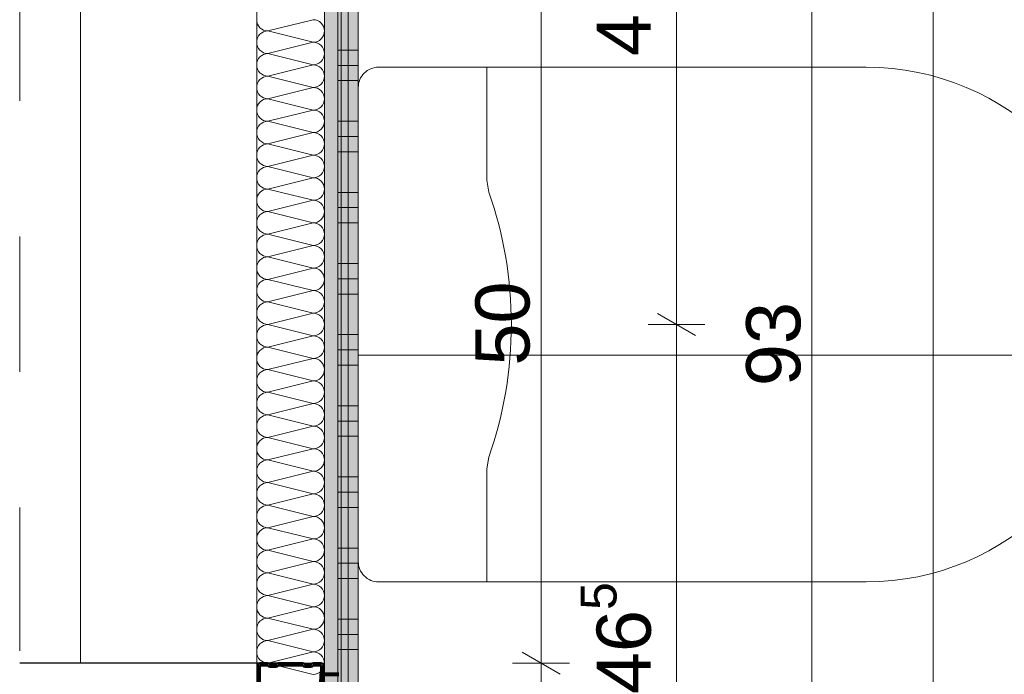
# Model space of a CAD drawing. Header units: metres. Extents: x -3.5 to 65.3, y -10.9 to 16.7.
# Tile 80 of 225: x 40.13 to 40.857, y 1.167 to 1.65. Entities that reach past the tile are written whole.
import ezdxf

# ---------------------------------------------------------------- set-up
doc = ezdxf.new("R2010")
doc.units = ezdxf.units.M
doc.header["$MEASUREMENT"] = 0
for name, pattern in [('DASHED', [0.015, 0.007, -0.008]), ('Strichlinie doppelt', [0.218722, 0.105833, -0.042333, 0.028222, -0.042333]), ('Wipeout_Contour', [1, 0, -1])]:
    doc.linetypes.add(name, pattern=pattern)
for name, color, linetype in [('102 - Bemaßung_ Beschriftung.Detail_ Ausschnitt', 7, 'Continuous'), ('451 - Universal.Achsen Raster', 7, 'Continuous'), ('654 - Abdeckung.Wand Belag', 7, 'Continuous'), ('660 - Unterkonstruktion.Trockenbau', 7, 'Continuous'), ('Neubau_606 - Struktur.Wand Innen Ausbau', 7, 'Continuous'), ('Neubau_650 - Abdeckung.Fußboden Aufbau', 7, 'Continuous'), ('Neubau_702 - Einrichtung.Möbel Sanitär', 7, 'Continuous'), ('Neubau_802 - HKLSE.Sanitär', 7, 'Continuous')]:
    doc.layers.add(name, color=color, linetype=linetype)
doc.styles.add('ERSTELLTER_STIL_1', font='txt')
doc.dimstyles.new('ERSTELLTER_STIL__1', dxfattribs={"dimtxt": 0.04, "dimasz": 0.02128, "dimexe": 0.18, "dimexo": 0.0625, "dimgap": 0, "dimtad": 1, "dimtih": 1, "dimtoh": 1, "dimzin": 0, "dimdsep": 46, "dimtxsty": 'ERSTELLTER_STIL_1', "dimblk": 'ARROWHEAD_2', "dimblk1": 'ARROWHEAD_2', "dimblk2": 'ARROWHEAD_2', "dimcen": 0.09, "dimse1": 1, "dimse2": 1, "dimclrd": 7, "dimclre": 7, "dimclrt": 7, "dimazin": 0, "dimtfac": 1, "dimtdec": 4, "dimtmove": 0, "dimatfit": 3, "dimfxl": 1, "dimtolj": 1, "dimtzin": 0, "dimarcsym": 0})
doc.dimstyles.new('ERSTELLTER_STIL__2', dxfattribs={"dimtxt": 0.04, "dimasz": 0.02128, "dimexe": 0.18, "dimexo": 0.0625, "dimgap": 0, "dimtad": 1, "dimtih": 1, "dimtoh": 1, "dimzin": 0, "dimdsep": 46, "dimtxsty": 'ERSTELLTER_STIL_1', "dimblk": 'ARROWHEAD_2', "dimblk1": 'ARROWHEAD_2', "dimblk2": 'ARROWHEAD_2', "dimcen": 0.09, "dimse1": 1, "dimse2": 1, "dimclrd": 7, "dimclre": 7, "dimclrt": 7, "dimazin": 0, "dimtfac": 1, "dimtdec": 4, "dimtmove": 2, "dimatfit": 3, "dimfxl": 1, "dimtolj": 1, "dimtzin": 0, "dimarcsym": 0})
doc.dimstyles.new('ERSTELLTER_STIL__3', dxfattribs={"dimtxt": 0.04, "dimasz": 0.02128, "dimexe": 0.18, "dimexo": 0.0625, "dimgap": 0, "dimtad": 1, "dimzin": 0, "dimdsep": 46, "dimtxsty": 'ERSTELLTER_STIL_1', "dimblk": 'ARROWHEAD_2', "dimblk1": 'ARROWHEAD_2', "dimblk2": 'ARROWHEAD_2', "dimcen": 0.09, "dimse1": 1, "dimse2": 1, "dimclrd": 7, "dimclre": 7, "dimclrt": 7, "dimazin": 0, "dimtfac": 1, "dimtdec": 4, "dimtmove": 0, "dimatfit": 3, "dimfxl": 1, "dimtolj": 1, "dimtzin": 0, "dimarcsym": 0})
doc.dimstyles.new('ERSTELLTER_STIL__4', dxfattribs={"dimtxt": 0.04, "dimasz": 0.02128, "dimexe": 0.18, "dimexo": 0.0625, "dimgap": 0, "dimtad": 1, "dimzin": 0, "dimdsep": 46, "dimtxsty": 'ERSTELLTER_STIL_1', "dimblk": 'ARROWHEAD_2', "dimblk1": 'ARROWHEAD_2', "dimblk2": 'ARROWHEAD_2', "dimcen": 0.09, "dimse1": 1, "dimse2": 1, "dimclrd": 7, "dimclre": 7, "dimclrt": 7, "dimazin": 0, "dimtfac": 1, "dimtdec": 4, "dimtmove": 2, "dimatfit": 3, "dimfxl": 1, "dimtolj": 1, "dimtzin": 0, "dimarcsym": 0})
pattern_1 = [(45, (0, 0), (-0.0070710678, 0.0070710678), [0, -0.01])]

# ---------------------------------------------------------------- blocks, each defined once
blk = doc.blocks.new('*X5')
at = {"layer": 'Neubau_606 - Struktur.Wand Innen Ausbau', "color": 7, "linetype": 'Continuous', "lineweight": 5}
for p, q in [((40.34664, 1.64999), (40.31331, 1.64165)), ((40.34664, 1.63332), (40.31331, 1.64165)), ((40.34664, 1.63332), (40.31331, 1.62499)), ((40.34664, 1.61665), (40.31331, 1.62499)), ((40.34664, 1.61665), (40.31331, 1.60832)), ((40.34664, 1.59999), (40.31331, 1.60832)), ((40.34664, 1.59999), (40.31331, 1.59165)), ((40.34664, 1.58332), (40.31331, 1.59165)), ((40.34664, 1.58332), (40.31331, 1.57499)), ((40.34664, 1.56665), (40.31331, 1.57499)), ((40.34664, 1.56665), (40.31331, 1.55832)), ((40.34664, 1.54999), (40.31331, 1.55832)), ((40.34664, 1.54999), (40.31331, 1.54165)), ((40.34664, 1.53332), (40.31331, 1.54165)), ((40.34664, 1.53332), (40.31331, 1.52499)), ((40.34664, 1.51665), (40.31331, 1.52499)), ((40.34664, 1.51665), (40.31331, 1.50832)), ((40.34664, 1.49999), (40.31331, 1.50832)), ((40.34664, 1.49999), (40.31331, 1.49165)), ((40.34664, 1.48332), (40.31331, 1.49165)), ((40.34664, 1.48332), (40.31331, 1.47499)), ((40.34664, 1.46665), (40.31331, 1.47499)), ((40.34664, 1.46665), (40.31331, 1.45832)), ((40.34664, 1.44999), (40.31331, 1.45832)), ((40.34664, 1.44999), (40.31331, 1.44165)), ((40.34664, 1.43332), (40.31331, 1.44165)), ((40.34664, 1.43332), (40.31331, 1.42499)), ((40.34664, 1.41665), (40.31331, 1.42499)), ((40.34664, 1.41665), (40.31331, 1.40832)), ((40.34664, 1.39999), (40.31331, 1.40832)), ((40.34664, 1.39999), (40.31331, 1.39165)), ((40.34664, 1.38332), (40.31331, 1.39165)), ((40.34664, 1.38332), (40.31331, 1.37499)), ((40.34664, 1.36665), (40.31331, 1.37499)), ((40.34664, 1.36665), (40.31331, 1.35832)), ((40.34664, 1.34999), (40.31331, 1.35832)), ((40.34664, 1.34999), (40.31331, 1.34165)), ((40.34664, 1.33332), (40.31331, 1.34165)), ((40.34664, 1.33332), (40.31331, 1.32499)), ((40.34664, 1.31665), (40.31331, 1.32499)), ((40.34664, 1.31665), (40.31331, 1.30832)), ((40.34664, 1.29999), (40.31331, 1.30832)), ((40.34664, 1.29999), (40.31331, 1.29165)), ((40.34664, 1.28332), (40.31331, 1.29165)), ((40.34664, 1.28332), (40.31331, 1.27499)), ((40.34664, 1.26665), (40.31331, 1.27499)), ((40.34664, 1.26665), (40.31331, 1.25832)), ((40.34664, 1.24999), (40.31331, 1.25832)), ((40.34664, 1.24999), (40.31331, 1.24165)), ((40.34664, 1.23332), (40.31331, 1.24165)), ((40.34664, 1.23332), (40.31331, 1.22499)), ((40.34664, 1.21665), (40.31331, 1.22499)), ((40.34664, 1.21665), (40.31331, 1.20832)), ((40.34664, 1.19999), (40.31331, 1.20832)), ((40.34664, 1.19999), (40.31331, 1.19165)), ((40.34664, 1.18332), (40.31331, 1.19165)), ((40.34664, 1.18332), (40.31331, 1.17499)), ((40.34664, 1.16665), (40.31331, 1.17499))]:
    blk.add_line(p, q, dxfattribs=at)
for centre, start, end in [((40.31331, 1.64999), 179.99998, 269.99998), ((40.34664, 1.64165), 359.99998, 89.99998), ((40.31331, 1.63332), 89.99998, 179.99998), ((40.34664, 1.64165), 269.99998, 359.99998), ((40.31331, 1.63332), 179.99998, 269.99998), ((40.34664, 1.62499), 359.99998, 89.99998), ((40.31331, 1.61665), 89.99998, 179.99998), ((40.34664, 1.62499), 269.99998, 359.99998), ((40.31331, 1.61665), 179.99998, 269.99998), ((40.34664, 1.60832), 359.99998, 89.99998), ((40.31331, 1.59999), 89.99998, 179.99998), ((40.34664, 1.60832), 269.99998, 359.99998), ((40.31331, 1.59999), 179.99998, 269.99998), ((40.34664, 1.59165), 359.99998, 89.99998), ((40.31331, 1.58332), 89.99998, 179.99998), ((40.34664, 1.59165), 269.99998, 359.99998), ((40.31331, 1.58332), 179.99998, 269.99998), ((40.34664, 1.57499), 359.99998, 89.99998), ((40.31331, 1.56665), 89.99998, 179.99998), ((40.34664, 1.57499), 269.99998, 359.99998), ((40.31331, 1.56665), 179.99998, 269.99998), ((40.34664, 1.55832), 359.99998, 89.99998), ((40.31331, 1.54999), 89.99998, 179.99998), ((40.34664, 1.55832), 269.99998, 359.99998), ((40.31331, 1.54999), 179.99998, 269.99998), ((40.34664, 1.54165), 359.99998, 89.99998), ((40.31331, 1.53332), 89.99998, 179.99998), ((40.34664, 1.54165), 269.99998, 359.99998), ((40.31331, 1.53332), 179.99998, 269.99998), ((40.34664, 1.52499), 359.99998, 89.99998), ((40.31331, 1.51665), 89.99998, 179.99998), ((40.34664, 1.52499), 269.99998, 359.99998), ((40.31331, 1.51665), 179.99998, 269.99998), ((40.34664, 1.50832), 359.99998, 89.99998), ((40.31331, 1.49999), 89.99998, 179.99998), ((40.34664, 1.50832), 269.99998, 359.99998), ((40.31331, 1.49999), 179.99998, 269.99998), ((40.34664, 1.49165), 359.99998, 89.99998), ((40.31331, 1.48332), 89.99998, 179.99998), ((40.34664, 1.49165), 269.99998, 359.99998), ((40.31331, 1.48332), 179.99998, 269.99998), ((40.34664, 1.47499), 359.99998, 89.99998), ((40.31331, 1.46665), 89.99998, 179.99998), ((40.34664, 1.47499), 269.99998, 359.99998), ((40.31331, 1.46665), 179.99998, 269.99998), ((40.34664, 1.45832), 359.99998, 89.99998), ((40.31331, 1.44999), 89.99998, 179.99998), ((40.34664, 1.45832), 269.99998, 359.99998), ((40.31331, 1.44999), 179.99998, 269.99998), ((40.34664, 1.44165), 359.99998, 89.99998), ((40.31331, 1.43332), 89.99998, 179.99998), ((40.34664, 1.44165), 269.99998, 359.99998), ((40.31331, 1.43332), 179.99998, 269.99998), ((40.34664, 1.42499), 359.99998, 89.99998), ((40.31331, 1.41665), 89.99998, 179.99998), ((40.34664, 1.42499), 269.99998, 359.99998), ((40.31331, 1.41665), 179.99998, 269.99998), ((40.34664, 1.40832), 359.99998, 89.99998), ((40.31331, 1.39999), 89.99998, 179.99998), ((40.34664, 1.40832), 269.99998, 359.99998), ((40.31331, 1.39999), 179.99998, 269.99998), ((40.34664, 1.39165), 359.99998, 89.99998), ((40.31331, 1.38332), 89.99998, 179.99998), ((40.34664, 1.39165), 269.99998, 359.99998), ((40.31331, 1.38332), 179.99998, 269.99998), ((40.34664, 1.37499), 359.99998, 89.99998), ((40.31331, 1.36665), 89.99998, 179.99998), ((40.34664, 1.37499), 269.99998, 359.99998), ((40.31331, 1.36665), 179.99998, 269.99998), ((40.34664, 1.35832), 359.99998, 89.99998), ((40.31331, 1.34999), 89.99998, 179.99998), ((40.34664, 1.35832), 269.99998, 359.99998), ((40.31331, 1.34999), 179.99998, 269.99998), ((40.34664, 1.34165), 359.99998, 89.99998), ((40.31331, 1.33332), 89.99998, 179.99998), ((40.34664, 1.34165), 269.99998, 359.99998), ((40.31331, 1.33332), 179.99998, 269.99998), ((40.34664, 1.32499), 359.99998, 89.99998), ((40.31331, 1.31665), 89.99998, 179.99998), ((40.34664, 1.32499), 269.99998, 359.99998), ((40.31331, 1.31665), 179.99998, 269.99998), ((40.34664, 1.30832), 359.99998, 89.99998), ((40.31331, 1.29999), 89.99998, 179.99998), ((40.34664, 1.30832), 269.99998, 359.99998), ((40.31331, 1.29999), 179.99998, 269.99998), ((40.34664, 1.29165), 359.99998, 89.99998), ((40.31331, 1.28332), 89.99998, 179.99998), ((40.34664, 1.29165), 269.99998, 359.99998), ((40.31331, 1.28332), 179.99998, 269.99998), ((40.34664, 1.27499), 359.99998, 89.99998), ((40.31331, 1.26665), 89.99998, 179.99998), ((40.34664, 1.27499), 269.99998, 359.99998), ((40.31331, 1.26665), 179.99998, 269.99998), ((40.34664, 1.25832), 359.99998, 89.99998), ((40.31331, 1.24999), 89.99998, 179.99998), ((40.34664, 1.25832), 269.99998, 359.99998), ((40.31331, 1.24999), 179.99998, 269.99998), ((40.34664, 1.24165), 359.99998, 89.99998), ((40.31331, 1.23332), 89.99998, 179.99998), ((40.34664, 1.24165), 269.99998, 359.99998), ((40.31331, 1.23332), 179.99998, 269.99998), ((40.34664, 1.22499), 359.99998, 89.99998), ((40.31331, 1.21665), 89.99998, 179.99998), ((40.34664, 1.22499), 269.99998, 359.99998), ((40.31331, 1.21665), 179.99998, 269.99998), ((40.34664, 1.20832), 359.99998, 89.99998), ((40.31331, 1.19999), 89.99998, 179.99998), ((40.34664, 1.20832), 269.99998, 359.99998), ((40.31331, 1.19999), 179.99998, 269.99998), ((40.34664, 1.19165), 359.99998, 89.99998), ((40.31331, 1.18332), 89.99998, 179.99998), ((40.34664, 1.19165), 269.99998, 359.99998), ((40.31331, 1.18332), 179.99998, 269.99998), ((40.34664, 1.17499), 359.99998, 89.99998), ((40.31331, 1.16665), 89.99998, 179.99998), ((40.34664, 1.17499), 269.99998, 359.99998)]:
    blk.add_arc(centre, 0.00833, start, end, dxfattribs=at)
blk = doc.blocks.new('*X89')
at = {"layer": '654 - Abdeckung.Wand Belag', "color": 7, "linetype": 'Continuous', "lineweight": 5}
for p, q in [((40.3725, 1.68), (40.3725, 1.6275)), ((40.36499, 1.6275), (40.3725, 1.6275)), ((40.3725, 1.6275), (40.37999, 1.6275)), ((40.3725, 1.6275), (40.3725, 1.575)), ((40.36499, 1.61625), (40.3725, 1.61625)), ((40.3725, 1.61625), (40.37999, 1.61625)), ((40.36499, 1.605), (40.3725, 1.605)), ((40.3725, 1.605), (40.37999, 1.605)), ((40.36499, 1.575), (40.3725, 1.575)), ((40.3725, 1.575), (40.37999, 1.575)), ((40.3725, 1.575), (40.3725, 1.5225)), ((40.36499, 1.56375), (40.3725, 1.56375)), ((40.3725, 1.56375), (40.37999, 1.56375)), ((40.36499, 1.5525), (40.3725, 1.5525)), ((40.3725, 1.5525), (40.37999, 1.5525)), ((40.36499, 1.5225), (40.3725, 1.5225)), ((40.3725, 1.5225), (40.37999, 1.5225)), ((40.3725, 1.5225), (40.3725, 1.47)), ((40.36499, 1.51125), (40.3725, 1.51125)), ((40.3725, 1.51125), (40.37999, 1.51125)), ((40.36499, 1.5), (40.3725, 1.5)), ((40.3725, 1.5), (40.37999, 1.5)), ((40.36499, 1.47), (40.3725, 1.47)), ((40.3725, 1.47), (40.37999, 1.47)), ((40.3725, 1.47), (40.3725, 1.4175)), ((40.36499, 1.45875), (40.3725, 1.45875)), ((40.3725, 1.45875), (40.37999, 1.45875)), ((40.36499, 1.4475), (40.3725, 1.4475)), ((40.3725, 1.4475), (40.37999, 1.4475)), ((40.36499, 1.4175), (40.3725, 1.4175)), ((40.3725, 1.4175), (40.37999, 1.4175)), ((40.3725, 1.4175), (40.3725, 1.365)), ((40.36499, 1.40625), (40.3725, 1.40625)), ((40.3725, 1.40625), (40.37999, 1.40625)), ((40.36499, 1.395), (40.3725, 1.395)), ((40.3725, 1.395), (40.37999, 1.395)), ((40.36499, 1.365), (40.3725, 1.365)), ((40.3725, 1.365), (40.37999, 1.365)), ((40.3725, 1.365), (40.3725, 1.3125)), ((40.36499, 1.35375), (40.3725, 1.35375)), ((40.3725, 1.35375), (40.37999, 1.35375)), ((40.36499, 1.3425), (40.3725, 1.3425)), ((40.3725, 1.3425), (40.37999, 1.3425)), ((40.36499, 1.3125), (40.3725, 1.3125)), ((40.3725, 1.3125), (40.37999, 1.3125)), ((40.3725, 1.3125), (40.3725, 1.26)), ((40.36499, 1.30125), (40.3725, 1.30125)), ((40.3725, 1.30125), (40.37999, 1.30125)), ((40.36499, 1.29), (40.3725, 1.29)), ((40.3725, 1.29), (40.37999, 1.29)), ((40.36499, 1.26), (40.3725, 1.26)), ((40.3725, 1.26), (40.37999, 1.26)), ((40.3725, 1.26), (40.3725, 1.2075)), ((40.36499, 1.24875), (40.3725, 1.24875)), ((40.3725, 1.24875), (40.37999, 1.24875)), ((40.36499, 1.2375), (40.3725, 1.2375)), ((40.3725, 1.2375), (40.37999, 1.2375)), ((40.36499, 1.2075), (40.3725, 1.2075)), ((40.3725, 1.2075), (40.37999, 1.2075)), ((40.3725, 1.2075), (40.3725, 1.155)), ((40.36499, 1.19625), (40.3725, 1.19625)), ((40.3725, 1.19625), (40.37999, 1.19625)), ((40.36499, 1.185), (40.3725, 1.185)), ((40.3725, 1.185), (40.37999, 1.185))]:
    blk.add_line(p, q, dxfattribs=at)
blk = doc.blocks.new('*D174')
at = {"layer": '102 - Bemaßung_ Beschriftung.Detail_ Ausschnitt', "color": 7, "linetype": 'Continuous', "lineweight": 5}
for p, q in [((40.37997, 1.0763), (40.37997, 1.1183)), ((40.31306, 1.1113), (40.29689, 1.0833)), ((40.38806, 1.1113), (40.37189, 1.0833)), ((40.30497, 1.0973), (40.37997, 1.0973))]:
    blk.add_line(p, q, dxfattribs=at)
at = {"layer": '102 - Bemaßung_ Beschriftung.Detail_ Ausschnitt', "color": 7, "lineweight": 5, "insert": (40.31728, 1.10487), "char_height": 0.04, "attachment_point": 7, "style": 'ERSTELLTER_STIL_1'}
blk.add_mtext('\\A1;{\\pql;\\fArial|b0|i0|c0|p38;7\\fArial|b0|i0|c0|p38;\\A1{\\H.66x;\\S5^  ;}}', dxfattribs=at)
at = {"color": 254, "linetype": 'Wipeout_Contour', "lineweight": 0, "ltscale": 161.445006}
blk.add_wipeout([(40.30978, 1.0978), (40.37517, 1.0978), (40.37517, 1.1528), (40.30978, 1.1528)], dxfattribs=at).dxf.layer = '102 - Bemaßung_ Beschriftung.Detail_ Ausschnitt'
blk = doc.blocks.new('ARROWHEAD_2')
at = {"color": 0, "linetype": 'Continuous', "lineweight": 0}
for p, q in [((-0.378, -0.655), (0.378, 0.655)), ((0, 0), (-1, 0))]:
    blk.add_line(p, q, dxfattribs=at)
blk = doc.blocks.new('*D175')
at = {"layer": '102 - Bemaßung_ Beschriftung.Detail_ Ausschnitt', "color": 7, "linetype": 'Continuous', "lineweight": 5}
for p, q in [((40.38806, 1.1113), (40.37189, 1.0833)), ((41.85186, 1.0833), (41.86802, 1.1113)), ((41.87302, 1.1113), (41.85686, 1.0833)), ((40.37997, 1.0973), (41.85994, 1.0973))]:
    blk.add_line(p, q, dxfattribs=at)
at = {"layer": '102 - Bemaßung_ Beschriftung.Detail_ Ausschnitt', "color": 7, "lineweight": 5, "char_height": 0.04, "attachment_point": 7, "style": 'ERSTELLTER_STIL_1'}
for s, insert in [('\\A1;{\\pql;\\fArial|b0|i0|c0|p38;0\\fArial|b0|i0|c0|p38;\\A1{\\H.66x;\\S5^  ;}}', (41.80146, 1.10464)), ('\\A1;{\\pql;\\fArial|b0|i0|c0|p38;1,48}', (41.04155, 1.1053))]:
    blk.add_mtext(s, dxfattribs=dict(at, insert=insert))
blk = doc.blocks.new('*D187')
at = {"layer": '102 - Bemaßung_ Beschriftung.Detail_ Ausschnitt', "color": 7, "linetype": 'Continuous', "lineweight": 5}
for p, q in [((40.70098, 1.89806), (40.72898, 1.88189)), ((40.71498, 0.95998), (40.71498, 1.88998)), ((40.70098, 0.96806), (40.72898, 0.95189)), ((40.73598, 0.95998), (40.69398, 0.95998)), ((40.71498, 0.92998), (40.71498, 0.95998))]:
    blk.add_line(p, q, dxfattribs=at)
at = {"layer": '102 - Bemaßung_ Beschriftung.Detail_ Ausschnitt', "color": 7, "lineweight": 5, "char_height": 0.04, "attachment_point": 7, "rotation": 90, "style": 'ERSTELLTER_STIL_1'}
for s, insert in [('\\A1;{\\pql;\\fArial|b0|i0|c0|p38;3}', (40.70698, 1.85153)), ('\\A1;{\\pql;\\fArial|b0|i0|c0|p38;93}', (40.70698, 1.37945))]:
    blk.add_mtext(s, dxfattribs=dict(at, insert=insert))
blk = doc.blocks.new('*D188')
at = {"layer": '102 - Bemaßung_ Beschriftung.Detail_ Ausschnitt', "color": 7, "linetype": 'Continuous', "lineweight": 5}
for p, q in [((40.70098, 1.92806), (40.72898, 1.91189)), ((40.73598, 1.91998), (40.69398, 1.91998)), ((40.71498, 1.88998), (40.71498, 1.91998)), ((40.70098, 1.89806), (40.72898, 1.88189)), ((40.73598, 1.88998), (40.69398, 1.88998)), ((40.71498, 0.95998), (40.71498, 1.88998))]:
    blk.add_line(p, q, dxfattribs=at)
blk = doc.blocks.new('*D235')
at = {"layer": '102 - Bemaßung_ Beschriftung.Detail_ Ausschnitt', "color": 7, "linetype": 'Continuous', "lineweight": 5}
for p, q in [((40.60098, 1.43306), (40.62898, 1.4169)), ((40.63598, 1.42498), (40.59398, 1.42498)), ((40.61498, 0.95998), (40.61498, 1.42498)), ((40.60098, 0.96806), (40.62898, 0.95189)), ((40.63598, 0.95998), (40.59398, 0.95998)), ((40.61498, 0.92998), (40.61498, 0.95998))]:
    blk.add_line(p, q, dxfattribs=at)
at = {"layer": '102 - Bemaßung_ Beschriftung.Detail_ Ausschnitt', "color": 7, "lineweight": 5, "insert": (40.60763, 1.15211), "char_height": 0.04, "attachment_point": 7, "rotation": 90, "style": 'ERSTELLTER_STIL_1'}
blk.add_mtext('\\A1;{\\pql;\\fArial|b0|i0|c0|p38;46\\fArial|b0|i0|c0|p38;\\A1{\\H.66x;\\S5^  ;}}', dxfattribs=at)
blk = doc.blocks.new('*D236')
at = {"layer": '102 - Bemaßung_ Beschriftung.Detail_ Ausschnitt', "color": 7, "linetype": 'Continuous', "lineweight": 5}
for p, q in [((40.60098, 1.89806), (40.62898, 1.88189)), ((40.61498, 1.42498), (40.61498, 1.88998)), ((40.60098, 1.43306), (40.62898, 1.4169)), ((40.63598, 1.42498), (40.59398, 1.42498))]:
    blk.add_line(p, q, dxfattribs=at)
at = {"layer": '102 - Bemaßung_ Beschriftung.Detail_ Ausschnitt', "color": 7, "lineweight": 5, "char_height": 0.04, "attachment_point": 7, "rotation": 90, "style": 'ERSTELLTER_STIL_1'}
for s, insert in [('\\A1;{\\pql;\\fArial|b0|i0|c0|p38;3}', (40.60698, 1.85153)), ('\\A1;{\\pql;\\fArial|b0|i0|c0|p38;46\\fArial|b0|i0|c0|p38;\\A1{\\H.66x;\\S5^  ;}}', (40.60763, 1.62304))]:
    blk.add_mtext(s, dxfattribs=dict(at, insert=insert))
blk = doc.blocks.new('*D237')
at = {"layer": '102 - Bemaßung_ Beschriftung.Detail_ Ausschnitt', "color": 7, "linetype": 'Continuous', "lineweight": 5}
for p, q in [((40.60098, 1.92806), (40.62898, 1.91189)), ((40.63598, 1.91998), (40.59398, 1.91998)), ((40.61498, 1.88998), (40.61498, 1.91998)), ((40.60098, 1.89806), (40.62898, 1.88189)), ((40.63598, 1.88998), (40.59398, 1.88998)), ((40.61498, 1.42498), (40.61498, 1.88998))]:
    blk.add_line(p, q, dxfattribs=at)
blk = doc.blocks.new('*D260')
at = {"layer": '102 - Bemaßung_ Beschriftung.Detail_ Ausschnitt', "color": 7, "linetype": 'Continuous', "lineweight": 5}
for p, q in [((40.50098, 1.18305), (40.52898, 1.16689)), ((40.53598, 1.17497), (40.49398, 1.17497)), ((40.51498, 0.70998), (40.51498, 1.17497)), ((40.50098, 0.71807), (40.52898, 0.7019)), ((40.53598, 0.70998), (40.49398, 0.70998)), ((40.51498, 0.255), (40.51498, 0.70998))]:
    blk.add_line(p, q, dxfattribs=at)
at = {"layer": '102 - Bemaßung_ Beschriftung.Detail_ Ausschnitt', "color": 7, "lineweight": 5, "insert": (40.50585, 0.84715), "char_height": 0.04, "attachment_point": 7, "rotation": 90, "style": 'ERSTELLTER_STIL_1'}
blk.add_mtext('\\A1;{\\pql;\\fArial|b0|i0|c0|p38;46\\fArial|b0|i0|c0|p38;\\A1{\\H.66x;\\S5^  ;}}', dxfattribs=at)
blk = doc.blocks.new('*D261')
at = {"layer": '102 - Bemaßung_ Beschriftung.Detail_ Ausschnitt', "color": 7, "linetype": 'Continuous', "lineweight": 5}
for p, q in [((40.50098, 1.68305), (40.52898, 1.66689)), ((40.53598, 1.67497), (40.49398, 1.67497)), ((40.51498, 1.17497), (40.51498, 1.67497)), ((40.50098, 1.18305), (40.52898, 1.16689)), ((40.53598, 1.17497), (40.49398, 1.17497))]:
    blk.add_line(p, q, dxfattribs=at)
at = {"layer": '102 - Bemaßung_ Beschriftung.Detail_ Ausschnitt', "color": 7, "lineweight": 5, "insert": (40.50698, 1.39462), "char_height": 0.04, "attachment_point": 7, "rotation": 90, "style": 'ERSTELLTER_STIL_1'}
blk.add_mtext('\\A1;{\\pql;\\fArial|b0|i0|c0|p38;50}', dxfattribs=at)
blk = doc.blocks.new('*D266')
at = {"layer": '102 - Bemaßung_ Beschriftung.Detail_ Ausschnitt', "color": 7, "linetype": 'Continuous', "lineweight": 5}
for p, q in [((40.12997, 1.94028), (40.12997, 1.98228)), ((40.17497, 1.94028), (40.17497, 1.98228)), ((40.13806, 1.97528), (40.12189, 1.94728)), ((40.18306, 1.97528), (40.16689, 1.94728)), ((40.11628, 1.96128), (40.12997, 1.96128)), ((40.12997, 1.96128), (40.17497, 1.96128))]:
    blk.add_line(p, q, dxfattribs=at)
at = {"layer": '102 - Bemaßung_ Beschriftung.Detail_ Ausschnitt', "color": 7, "lineweight": 5, "insert": (40.12482, 1.96885), "char_height": 0.04, "attachment_point": 7, "style": 'ERSTELLTER_STIL_1'}
blk.add_mtext('\\A1;{\\pql;\\fArial|b0|i0|c0|p38;4\\fArial|b0|i0|c0|p38;\\A1{\\H.66x;\\S5^  ;}}', dxfattribs=at)
blk = doc.blocks.new('*D267')
at = {"layer": '102 - Bemaßung_ Beschriftung.Detail_ Ausschnitt', "color": 7, "linetype": 'Continuous', "lineweight": 5}
for p, q in [((40.17497, 1.94028), (40.17497, 1.98228)), ((40.35497, 1.94028), (40.35497, 1.98228)), ((40.18306, 1.97528), (40.16689, 1.94728)), ((40.34689, 1.94728), (40.36306, 1.97528)), ((40.17497, 1.96128), (40.35497, 1.96128)), ((40.35497, 1.96128), (40.36867, 1.96128))]:
    blk.add_line(p, q, dxfattribs=at)
at = {"layer": '102 - Bemaßung_ Beschriftung.Detail_ Ausschnitt', "color": 7, "lineweight": 5, "insert": (40.23462, 1.96928), "char_height": 0.04, "attachment_point": 7, "style": 'ERSTELLTER_STIL_1'}
blk.add_mtext('\\A1;{\\pql;\\fArial|b0|i0|c0|p38;18}', dxfattribs=at)
blk = doc.blocks.new('*D320')
at = {"layer": '102 - Bemaßung_ Beschriftung.Detail_ Ausschnitt', "color": 7, "linetype": 'Continuous', "lineweight": 5}
for p, q in [((39.85599, 0.26308), (39.88399, 0.24692)), ((39.89099, 0.255), (39.84899, 0.255)), ((39.86999, 0.245), (39.86999, 0.255)), ((39.85599, 0.25308), (39.88399, 0.23692)), ((39.89099, 0.245), (39.84899, 0.245)), ((39.86999, 0.23131), (39.86999, 0.245))]:
    blk.add_line(p, q, dxfattribs=at)
at = {"layer": '102 - Bemaßung_ Beschriftung.Detail_ Ausschnitt', "color": 7, "linetype": 'Continuous', "lineweight": 9, "flags": 128}
blk.add_lwpolyline([(39.86677, 5.8224), (39.86677, 5.92029), (39.80962, 5.92029), (39.80962, 5.8224)], close=True, dxfattribs=at)
at = {"layer": '102 - Bemaßung_ Beschriftung.Detail_ Ausschnitt', "color": 7, "lineweight": 5, "insert": (39.86199, 0.20655), "char_height": 0.04, "attachment_point": 7, "rotation": 90, "style": 'ERSTELLTER_STIL_1'}
blk.add_mtext('\\A1;{\\pql;\\fArial|b0|i0|c0|p38;1}', dxfattribs=at)
blk = doc.blocks.new('*D321')
at = {"layer": '102 - Bemaßung_ Beschriftung.Detail_ Ausschnitt', "color": 7, "linetype": 'Continuous', "lineweight": 5}
for p, q in [((39.85599, 3.81808), (39.88399, 3.80192)), ((39.86999, 0.255), (39.86999, 3.81)), ((39.85599, 0.26308), (39.88399, 0.24692)), ((39.89099, 0.255), (39.84899, 0.255))]:
    blk.add_line(p, q, dxfattribs=at)
at = {"layer": '102 - Bemaßung_ Beschriftung.Detail_ Ausschnitt', "color": 7, "linetype": 'Continuous', "lineweight": 9, "flags": 128}
blk.add_lwpolyline([(39.86677, 5.8224), (39.86677, 5.92029), (39.80962, 5.92029), (39.80962, 5.8224)], close=True, dxfattribs=at)
at = {"layer": '102 - Bemaßung_ Beschriftung.Detail_ Ausschnitt', "color": 7, "lineweight": 5, "insert": (39.86975, 1.96927), "char_height": 0.04, "attachment_point": 7, "rotation": 90, "style": 'ERSTELLTER_STIL_1'}
blk.add_mtext('\\A1;{\\pql;\\fArial|b0|i0|c0|p38;3,55\\fArial|b0|i0|c0|p38;\\A1{\\H.66x;\\S5^  ;}}', dxfattribs=at)
blk = doc.blocks.new('*D394')
at = {"layer": '102 - Bemaßung_ Beschriftung.Detail_ Ausschnitt', "color": 7, "linetype": 'Continuous', "lineweight": 5}
for p, q in [((40.37997, 0.9763), (40.37997, 1.0183)), ((40.80397, 0.9763), (40.80397, 1.0183)), ((40.38806, 1.0113), (40.37189, 0.9833)), ((40.81205, 1.0113), (40.79589, 0.9833)), ((40.36628, 0.9973), (40.37997, 0.9973)), ((40.37997, 0.9973), (40.80397, 0.9973))]:
    blk.add_line(p, q, dxfattribs=at)
at = {"layer": '102 - Bemaßung_ Beschriftung.Detail_ Ausschnitt', "color": 7, "lineweight": 5, "insert": (40.60755, 1.0053), "char_height": 0.04, "attachment_point": 7, "style": 'ERSTELLTER_STIL_1'}
blk.add_mtext('\\A1;{\\pql;\\fArial|b0|i0|c0|p38;42\\fArial|b0|i0|c0|p38;\\A1{\\H.66x;\\S4^  ;}}', dxfattribs=at)
blk = doc.blocks.new('*D395')
at = {"layer": '102 - Bemaßung_ Beschriftung.Detail_ Ausschnitt', "color": 7, "linetype": 'Continuous', "lineweight": 5}
for p, q in [((40.80397, 0.9763), (40.80397, 1.0183)), ((41.40599, 0.9763), (41.40599, 1.0183)), ((40.81205, 1.0113), (40.79589, 0.9833)), ((41.41407, 1.0113), (41.39791, 0.9833)), ((40.80397, 0.9973), (41.40599, 0.9973))]:
    blk.add_line(p, q, dxfattribs=at)
at = {"layer": '102 - Bemaßung_ Beschriftung.Detail_ Ausschnitt', "color": 7, "lineweight": 5, "insert": (41.06461, 1.00464), "char_height": 0.04, "attachment_point": 7, "style": 'ERSTELLTER_STIL_1'}
blk.add_mtext('\\A1;{\\pql;\\fArial|b0|i0|c0|p38;60\\fArial|b0|i0|c0|p38;\\A1{\\H.66x;\\S2^  ;}}', dxfattribs=at)

msp = doc.modelspace()

# ---------------------------------------------------------------- hatches: boundary and pattern name
at = {"layer": 'Neubau_606 - Struktur.Wand Innen Ausbau', "linetype": 'Continuous', "lineweight": 0, "true_color": 0x000000}
h = msp.add_hatch(dxfattribs=at)
h.set_pattern_fill('Gips_0001', color=18, style=0, pattern_type=2)
h.set_pattern_definition(pattern_1)
h.paths.add_polyline_path([(40.36747, 0.255), (40.36747, 3.81), (40.35497, 3.81), (40.35497, 0.255)])
h = msp.add_hatch(dxfattribs=at)
h.set_pattern_fill('Gips_0001', color=18, style=0, pattern_type=2)
h.set_pattern_definition(pattern_1)
h.paths.add_polyline_path([(40.37997, 0.255), (40.37997, 3.81), (40.36747, 3.81), (40.36747, 0.255)])
at = {"layer": 'Neubau_650 - Abdeckung.Fußboden Aufbau', "linetype": 'Continuous', "lineweight": 13, "true_color": 0xafafaf}
h = msp.add_hatch(dxfattribs=at)
h.set_pattern_fill('Raster_60x60_Fuge_2mm_0001', color=253, style=0, pattern_type=2)
h.set_pattern_definition([(0, (42.61, 3.81), (0, 0.602), []), (90, (42.61, 3.81), (-0.602, 0), [])])
h.paths.add_polyline_path([(42.32499, 3.81), (40.37997, 3.81), (40.37997, 0.255), (43.54499, 0.255), (43.54499, 0.33, -0.414214), (43.49499, 0.28, -0.414214), (43.44499, 0.33, -0.414214), (43.39499, 0.28, -0.414214), (43.34499, 0.33, -0.414214), (43.39499, 0.38, -0.414214), (43.44499, 0.33, -0.414214), (43.49499, 0.38, -0.414214), (43.54499, 0.33), (43.54499, 3.81), (43.20999, 3.81), (43.20999, 3.935), (42.32499, 3.935)])

# ---------------------------------------------------------------- linework, layer by layer
at = {"layer": '451 - Universal.Achsen Raster', "color": 160, "linetype": 'Strichlinie doppelt', "lineweight": 9, "true_color": 0x3232ff}
msp.add_line((40.12999, -10.585), (40.12999, 16.355), dxfattribs=at)
at = {"layer": '654 - Abdeckung.Wand Belag', "color": 7, "linetype": 'Continuous', "lineweight": 5, "flags": 128}
for points in [[(40.36499, 3.81), (40.36499, 0.255)], [(40.37999, 0.27), (40.37999, 3.795)]]:
    msp.add_lwpolyline(points, dxfattribs=at)
at = {"layer": 'Neubau_606 - Struktur.Wand Innen Ausbau', "color": 1, "linetype": 'Continuous', "lineweight": 5}
for p, q in [((40.35497, 0.255), (40.35497, 3.81)), ((40.36747, 0.255), (40.36747, 3.81))]:
    msp.add_line(p, q, dxfattribs=at)
at = {"layer": 'Neubau_606 - Struktur.Wand Innen Ausbau', "color": 1, "linetype": 'Continuous', "lineweight": 5, "flags": 128}
for points in [[(40.30497, 3.81), (40.30497, 0.255)], [(40.37997, 0.255), (40.37997, 3.81)]]:
    msp.add_lwpolyline(points, dxfattribs=at)
at = {"layer": 'Neubau_650 - Abdeckung.Fußboden Aufbau', "color": 1, "linetype": 'Continuous', "lineweight": 13, "flags": 128}
msp.add_lwpolyline([(43.54499, 0.33), (43.54499, 0.255), (40.37997, 0.255), (40.37997, 3.81), (42.32499, 3.81), (42.32499, 3.935)], dxfattribs=at)
at = {"layer": 'Neubau_702 - Einrichtung.Möbel Sanitär', "color": 1, "linetype": 'Continuous', "lineweight": 9}
for p, q in [((40.47501, 1.61498), (40.47501, 1.53158)), ((40.47501, 1.53158), (40.47648, 1.52279)), ((40.47501, 1.31837), (40.47647, 1.32717)), ((40.47501, 1.23498), (40.47501, 1.31837))]:
    msp.add_line(p, q, dxfattribs=at)
at = {"layer": 'Neubau_702 - Einrichtung.Möbel Sanitär', "color": 1, "linetype": 'Continuous', "lineweight": 9, "flags": 128}
msp.add_lwpolyline([(40.47501, 1.61498), (40.75498, 1.61497, -1), (40.75498, 1.23497), (40.47501, 1.23498), (40.39498, 1.23498, -0.414214), (40.37998, 1.24998), (40.37998, 1.59998, -0.414214), (40.39498, 1.61498)], format="xyb", close=True, dxfattribs=at)
at = {"layer": 'Neubau_702 - Einrichtung.Möbel Sanitär', "color": 1, "linetype": 'Continuous', "lineweight": 9}
msp.add_arc((40.19532, 1.42498), 0.29768, 340.8169, 19.18161, dxfattribs=at)
at = {"layer": 'Neubau_802 - HKLSE.Sanitär', "color": 1, "linetype": 'Continuous', "lineweight": 9}
for p, q in [((40.17497, 1.67497), (40.17497, 1.17497)), ((40.35497, 1.67497), (40.35497, 1.17497)), ((40.35497, 1.17497), (40.17497, 1.17497))]:
    msp.add_line(p, q, dxfattribs=at)
at = {"layer": 'Neubau_802 - HKLSE.Sanitär', "color": 1, "linetype": 'DASHED', "lineweight": 9, "flags": 128}
for points in [[(40.17497, 1.67497), (40.17497, 1.17497)], [(40.35497, 1.17497), (40.35497, 1.67497)], [(40.17497, 1.17497), (40.35497, 1.17497)]]:
    msp.add_lwpolyline(points, dxfattribs=at)

# ---------------------------------------------------------------- block references
at = {"layer": '654 - Abdeckung.Wand Belag', "color": 7, "lineweight": 5}
msp.add_blockref('*X89', (0, 0), dxfattribs=at)
at = {"layer": 'Neubau_606 - Struktur.Wand Innen Ausbau', "color": 1, "lineweight": 13}
msp.add_blockref('*X5', (0, 0), dxfattribs=at)

# ---------------------------------------------------------------- dimensions: what is measured, and where the dimension line sits
at = {"layer": '102 - Bemaßung_ Beschriftung.Detail_ Ausschnitt', "color": 7, "linetype": 'Continuous', "lineweight": 5}
for base, p1, p2, dimstyle, picture, middle in [((39.86999, 0.255), (31.13001, 0.245), (40.28999, 0.255), 'ERSTELLTER_STIL__3', '*D320', (39.84199, 0.2218)), ((39.869989, 3.810001), (40.289989, 0.255), (40.129975, 3.810001), 'ERSTELLTER_STIL__3', '*D321', (39.841989, 2.075249)), ((40.61498, 1.91998), (40.37997, 1.88998), (40.37997, 1.91998), 'ERSTELLTER_STIL__3', '*D237', (40.58698, 1.86678)), ((40.614975, 1.889977), (40.379979, 1.424979), (40.379974, 1.889977), 'ERSTELLTER_STIL__4', '*D236', (40.586975, 1.707555))]:
    dim = msp.add_linear_dim(base=base, p1=p1, p2=p2, angle=90, dimstyle=dimstyle, dxfattribs=at)
    dim.commit()
    dim.dimension.update_dxf_attribs({"geometry": picture, "text_midpoint": middle, "dimtype": 160, "text_rotation": 90})
for base, p1, p2, dimstyle, picture, middle in [((41.40599, 0.9973), (40.80397, 3.208), (41.40599, 3.208), 'ERSTELLTER_STIL__1', '*D395', (41.14913, 1.0253)), ((40.174974, 1.961283), (40.129975, 0.699982), (40.174974, 1.174972), 'ERSTELLTER_STIL__2', '*D266', (40.194086, 1.989283))]:
    dim = msp.add_linear_dim(base=base, p1=p1, p2=p2, dimstyle=dimstyle, dxfattribs=at)
    dim.commit()
    dim.dimension.update_dxf_attribs({"geometry": picture, "text_midpoint": middle, "dimtype": 160})

# ---------------------------------------------------------------- next in the draw order: dimensions: what is measured, and where the dimension line sits
dim = msp.add_linear_dim(base=(40.3799739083, 1.0972997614), p1=(40.3049739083, 0.255), p2=(40.3799739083, 0.255), dimstyle='ERSTELLTER_STIL__1', dxfattribs=at)
dim.commit()
dim.dimension.update_dxf_attribs({"geometry": '*D174', "text_midpoint": (40.3865504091, 1.1252997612), "dimtype": 160})

# ---------------------------------------------------------------- next in the draw order: linework, layer by layer
at = {"layer": '660 - Unterkonstruktion.Trockenbau', "color": 7, "linetype": 'Continuous', "lineweight": 25}
msp.add_lwpolyline([(40.33999, 1.17497), (40.12999, 1.17497)], dxfattribs=at)
at = {"layer": '660 - Unterkonstruktion.Trockenbau', "color": 7, "linetype": 'Continuous', "lineweight": 50, "flags": 128}
for points in [[(40.35437, 1.15692), (40.35437, 1.17297, 0.414214), (40.35237, 1.17497), (40.34687, 1.17497, 0.250492), (40.34521, 1.17408, -0.250492), (40.345, 1.17397), (40.34075, 1.17397, -0.250492), (40.34054, 1.17408, 0.250492), (40.33887, 1.17497), (40.32107, 1.17497, 0.250492), (40.31941, 1.17408, -0.250492), (40.3192, 1.17397), (40.31495, 1.17397, -0.250492), (40.31474, 1.17408, 0.250492), (40.31307, 1.17497), (40.30757, 1.17497, 0.414214), (40.30557, 1.17297), (40.30557, 1.15692, 0.267949)], [(40.30732, 1.15692), (40.30732, 1.17297, -0.414214), (40.30757, 1.17322), (40.31307, 1.17322, -0.250492), (40.31328, 1.17311, 0.250492), (40.31495, 1.17222), (40.3192, 1.17222, 0.250492), (40.32087, 1.17311, -0.250492), (40.32107, 1.17322), (40.33887, 1.17322, -0.250492), (40.33908, 1.17311, 0.250492), (40.34075, 1.17222), (40.345, 1.17222, 0.250492), (40.34667, 1.17311, -0.250492), (40.34687, 1.17322), (40.35237, 1.17322, -0.414214), (40.35262, 1.17297), (40.35262, 1.15692, -0.267949)]]:
    msp.add_lwpolyline(points, format="xyb", dxfattribs=at)

# ---------------------------------------------------------------- next in the draw order: dimensions: what is measured, and where the dimension line sits
at = {"layer": '102 - Bemaßung_ Beschriftung.Detail_ Ausschnitt', "color": 7, "linetype": 'Continuous', "lineweight": 5}
for base, p1, p2, dimstyle, picture, middle in [((40.80397, 0.9973), (40.37997, 3.81), (40.80397, 3.208), 'ERSTELLTER_STIL__2', '*D394', (40.69207, 1.0253)), ((40.35497, 1.96128), (40.17497, 1.17497), (40.35497, 1.17497), 'ERSTELLTER_STIL__1', '*D267', (40.26511, 1.98928)), ((41.85994, 1.0973), (40.37997, 0.255), (41.85994, 0.92998), 'ERSTELLTER_STIL__1', '*D175', (41.0935, 1.1253))]:
    dim = msp.add_linear_dim(base=base, p1=p1, p2=p2, dimstyle=dimstyle, dxfattribs=at)
    dim.commit()
    dim.dimension.update_dxf_attribs({"geometry": picture, "text_midpoint": middle, "dimtype": 160})
for base, p1, p2, dimstyle, picture, middle in [((40.71498, 1.91998), (40.37997, 1.88998), (40.37997, 1.91998), 'ERSTELLTER_STIL__3', '*D188', (40.68698, 1.86678)), ((40.71498, 1.88998), (40.37997, 0.95998), (40.37997, 1.88998), 'ERSTELLTER_STIL__3', '*D187', (40.68698, 1.40994)), ((40.51498, 1.67497), (40.17497, 1.17497), (40.17497, 1.67497), 'ERSTELLTER_STIL__3', '*D261', (40.48698, 1.42511)), ((40.614975, 1.424979), (40.379974, 0.959977), (40.379979, 1.424979), 'ERSTELLTER_STIL__3', '*D235', (40.586975, 1.236625)), ((40.51498, 1.17497), (40.28999, 0.70998), (40.17497, 1.17497), 'ERSTELLTER_STIL__4', '*D260', (40.48519, 0.93167))]:
    dim = msp.add_linear_dim(base=base, p1=p1, p2=p2, angle=90, dimstyle=dimstyle, dxfattribs=at)
    dim.commit()
    dim.dimension.update_dxf_attribs({"geometry": picture, "text_midpoint": middle, "dimtype": 160, "text_rotation": 90})

doc.saveas('drawing.dxf')
